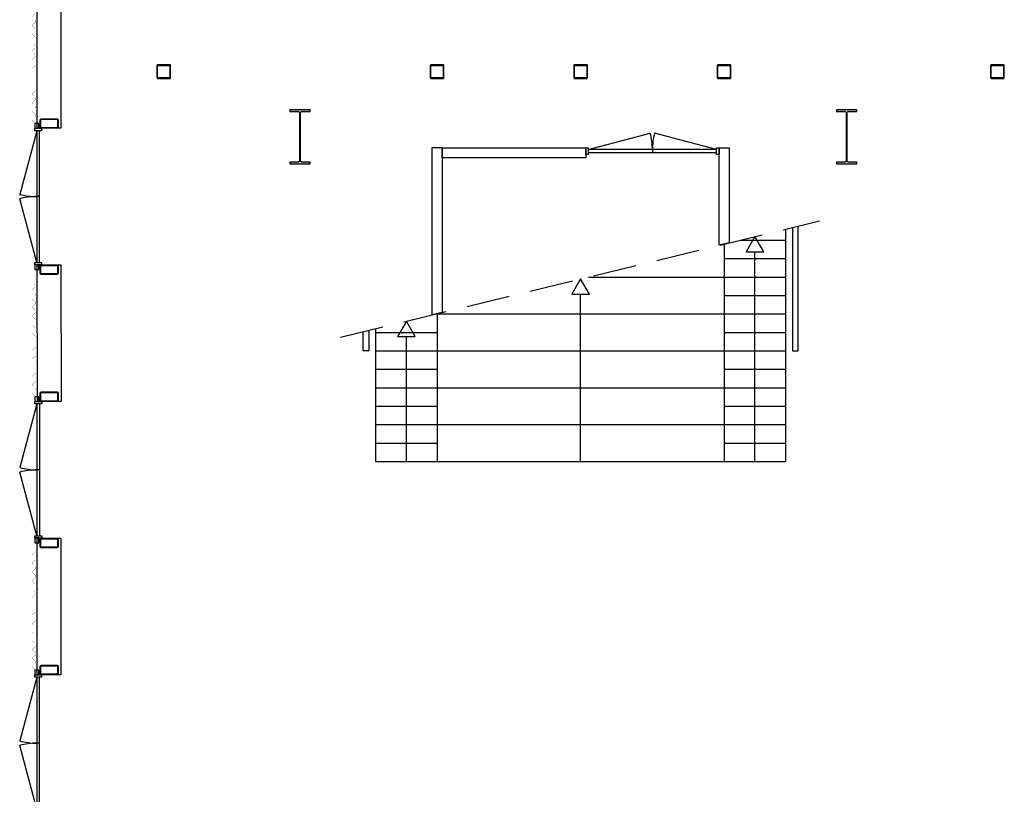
# Model space of a CAD drawing. Header units: millimetres. Extents: x 7256 to 213640, y 21030 to 164335.
# Tile 24 of 70: x 100888 to 115297, y 98954 to 110292. Entities that reach past the tile are written whole.
import ezdxf

# ---------------------------------------------------------------- set-up
doc = ezdxf.new("R2010")
doc.units = ezdxf.units.MM
doc.header["$LTSCALE"] = 100
doc.linetypes.add('HIDDEN', pattern=[9.525, 6.35, -3.175])
for name, color, linetype in [('AA28----_KONSTRUKTIE', 252, 'Continuous'), ('AL21----_BUITENWAND', 3, 'Continuous'), ('AL22----_BINNENWAND', 2, 'Continuous'), ('AL24----_TRAPPEN', 8, 'Continuous'), ('AL28----_KONSTRUKTIE_STAAL', 1, 'Continuous'), ('AL31----_BUITENKOZIJNEN', 1, 'Continuous'), ('AL32----_BINNENKOZIJNEN', 1, 'Continuous')]:
    doc.layers.add(name, color=color, linetype=linetype)

# ---------------------------------------------------------------- blocks, each defined once
blk = doc.blocks.new('*U146')
at = {"layer": 'AL32----_BINNENKOZIJNEN'}
for points in [[(-1915, 21), (-1007, 264)], [(-35, 21), (-943, 264)], [(-975, 21), (-975, -21)]]:
    blk.add_lwpolyline(points, dxfattribs=at)
for points in [[(-1950, 50), (-1915, 50), (-1915, -50), (-1950, -50)], [(-1915, 21), (-1915, -21), (-35, -21), (-35, 21)], [(-35, 50), (0, 50), (0, -50), (-35, -50)]]:
    blk.add_lwpolyline(points, close=True, dxfattribs=at)
for centre, start, end in [((-1915, 21), 359.9992, 15), ((-35, 21), 165, 180.0008)]:
    blk.add_arc(centre, 940, start, end, dxfattribs=at)
blk = doc.blocks.new('*U186')
at = {"layer": 'AL31----_BUITENKOZIJNEN'}
for points in [[(-2000, 50), (-1965, 50), (-1965, -50), (-2000, -50)], [(-1965, 21), (-1965, -21), (-35, -21), (-35, 21)], [(-35, 50), (0, 50), (0, -50), (-35, -50)]]:
    blk.add_lwpolyline(points, close=True, dxfattribs=at)
for points in [[(-1000, 21), (-1000, -21)], [(-1965, -21), (-1033, -270)], [(-35, -21), (-967, -270)]]:
    blk.add_lwpolyline(points, dxfattribs=at)
for centre, start, end in [((-1965, -21), 345, 0.0007), ((-35, -21), 179.9993, 195)]:
    blk.add_arc(centre, 965, start, end, dxfattribs=at)

msp = doc.modelspace()

# ---------------------------------------------------------------- hatches: boundary and pattern name
at = {"layer": 'AA28----_KONSTRUKTIE'}
h = msp.add_hatch(color=256, dxfattribs=at)
h.dxf.hatch_style = 1
h.paths.add_polyline_path([(102909, 109633, 0.414214), (102897, 109621), (102897, 109445, 0.414214), (102909, 109433), (103085, 109433, 0.414214), (103097, 109445), (103097, 109621, 0.414214), (103085, 109633)])
h.paths.add_polyline_path([(102909, 109623, 0.414214), (102907, 109621), (102907, 109445, 0.414214), (102909, 109443), (103085, 109443, 0.414214), (103087, 109445), (103087, 109621, 0.414214), (103085, 109623)], flags=16)
h = msp.add_hatch(color=256, dxfattribs=at)
h.dxf.hatch_style = 1
h.paths.add_polyline_path([(103097, 109633), (103097, 109433), (102897, 109433), (102897, 109633)])
h.paths.add_polyline_path([(103087, 109443), (102907, 109443), (102907, 109623), (103087, 109623)], flags=16)
h = msp.add_hatch(color=256, dxfattribs=at)
h.dxf.hatch_style = 1
h.paths.add_polyline_path([(106909, 109633, 0.414214), (106897, 109621), (106897, 109445, 0.414214), (106909, 109433), (107085, 109433, 0.414214), (107097, 109445), (107097, 109621, 0.414214), (107085, 109633)])
h.paths.add_polyline_path([(106909, 109623, 0.414214), (106907, 109621), (106907, 109445, 0.414214), (106909, 109443), (107085, 109443, 0.414214), (107087, 109445), (107087, 109621, 0.414214), (107085, 109623)], flags=16)
h = msp.add_hatch(color=256, dxfattribs=at)
h.dxf.hatch_style = 1
h.paths.add_polyline_path([(107097, 109633), (107097, 109433), (106897, 109433), (106897, 109633)])
h.paths.add_polyline_path([(107087, 109443), (106907, 109443), (106907, 109623), (107087, 109623)], flags=16)
h = msp.add_hatch(color=256, dxfattribs=at)
h.dxf.hatch_style = 1
h.paths.add_polyline_path([(109009, 109633, 0.414214), (108997, 109621), (108997, 109445, 0.414214), (109009, 109433), (109185, 109433, 0.414214), (109197, 109445), (109197, 109621, 0.414214), (109185, 109633)])
h.paths.add_polyline_path([(109009, 109623, 0.414214), (109007, 109621), (109007, 109445, 0.414214), (109009, 109443), (109185, 109443, 0.414214), (109187, 109445), (109187, 109621, 0.414214), (109185, 109623)], flags=16)
h = msp.add_hatch(color=256, dxfattribs=at)
h.dxf.hatch_style = 1
h.paths.add_polyline_path([(109197, 109633), (109197, 109433), (108997, 109433), (108997, 109633)])
h.paths.add_polyline_path([(109187, 109443), (109007, 109443), (109007, 109623), (109187, 109623)], flags=16)
h = msp.add_hatch(color=256, dxfattribs=at)
h.dxf.hatch_style = 1
h.paths.add_polyline_path([(111109, 109633, 0.414214), (111097, 109621), (111097, 109445, 0.414214), (111109, 109433), (111285, 109433, 0.414214), (111297, 109445), (111297, 109621, 0.414214), (111285, 109633)])
h.paths.add_polyline_path([(111109, 109623, 0.414214), (111107, 109621), (111107, 109445, 0.414214), (111109, 109443), (111285, 109443, 0.414214), (111287, 109445), (111287, 109621, 0.414214), (111285, 109623)], flags=16)
h = msp.add_hatch(color=256, dxfattribs=at)
h.dxf.hatch_style = 1
h.paths.add_polyline_path([(111297, 109633), (111297, 109433), (111097, 109433), (111097, 109633)])
h.paths.add_polyline_path([(111287, 109443), (111107, 109443), (111107, 109623), (111287, 109623)], flags=16)
h = msp.add_hatch(color=256, dxfattribs=at)
h.dxf.hatch_style = 1
h.paths.add_polyline_path([(115109, 109633, 0.414214), (115097, 109621), (115097, 109445, 0.414214), (115109, 109433), (115285, 109433, 0.414214), (115297, 109445), (115297, 109621, 0.414214), (115285, 109633)])
h.paths.add_polyline_path([(115109, 109623, 0.414214), (115107, 109621), (115107, 109445, 0.414214), (115109, 109443), (115285, 109443, 0.414214), (115287, 109445), (115287, 109621, 0.414214), (115285, 109623)], flags=16)
h = msp.add_hatch(color=256, dxfattribs=at)
h.dxf.hatch_style = 1
h.paths.add_polyline_path([(115297, 109633), (115297, 109433), (115097, 109433), (115097, 109633)])
h.paths.add_polyline_path([(115287, 109443), (115107, 109443), (115107, 109623), (115287, 109623)], flags=16)
h = msp.add_hatch(color=256, dxfattribs=at)
h.dxf.hatch_style = 1
h.paths.add_polyline_path([(104984, 108232), (104984, 108927, 0.401806), (104961, 108948), (104840, 108948), (104840, 108973), (105140, 108973), (105140, 108948), (105021, 108948, 0.414214), (104997, 108924), (104997, 108232, 0.414214), (105021, 108208), (105140, 108208), (105140, 108183), (104840, 108183), (104840, 108208), (104962, 108208, 0.426731)])
h = msp.add_hatch(color=256, dxfattribs=at)
h.dxf.hatch_style = 1
h.paths.add_polyline_path([(104984, 108232), (104984, 108927, 0.401806), (104961, 108948), (104840, 108948), (104840, 108973), (105140, 108973), (105140, 108948), (105021, 108948, 0.414214), (104997, 108924), (104997, 108232, 0.414214), (105021, 108208), (105140, 108208), (105140, 108183), (104840, 108183), (104840, 108208), (104962, 108208, 0.426731)])
h = msp.add_hatch(color=256, dxfattribs=at)
h.dxf.hatch_style = 1
h.paths.add_polyline_path([(112984, 108232), (112984, 108927, 0.401806), (112961, 108948), (112840, 108948), (112840, 108973), (113140, 108973), (113140, 108948), (113021, 108948, 0.414214), (112997, 108924), (112997, 108232, 0.414214), (113021, 108208), (113140, 108208), (113140, 108183), (112840, 108183), (112840, 108208), (112962, 108208, 0.426731)])
h = msp.add_hatch(color=256, dxfattribs=at)
h.dxf.hatch_style = 1
h.paths.add_polyline_path([(112984, 108232), (112984, 108927, 0.401806), (112961, 108948), (112840, 108948), (112840, 108973), (113140, 108973), (113140, 108948), (113021, 108948, 0.414214), (112997, 108924), (112997, 108232, 0.414214), (113021, 108208), (113140, 108208), (113140, 108183), (112840, 108183), (112840, 108208), (112962, 108208, 0.426731)])
h = msp.add_hatch(color=256, dxfattribs=at)
h.dxf.hatch_style = 1
edge = h.paths.add_edge_path(flags=16)
edge.add_arc((101205, 108718), 7, 180, 270, ccw=False)
edge.add_line((101198, 108718), (101198, 108828))
edge.add_arc((101206, 108828), 7.18, 90.9871, 179.0129, ccw=False)
edge.add_line((101205, 108835), (101435, 108835))
edge.add_arc((101435, 108828), 7.18, 0.9855, 89.0146, ccw=False)
edge.add_line((101442, 108828), (101442, 108718))
edge.add_arc((101435, 108718), 7.18, 270.9856, 359.0144, ccw=False)
edge.add_line((101435, 108711), (101205, 108711))
edge = h.paths.add_edge_path()
edge.add_arc((101205, 108718), 15, 180, 270, ccw=False)
edge.add_line((101190, 108718), (101190, 108828))
edge.add_arc((101206, 108828), 15.2, 90.6789, 179.3211, ccw=False)
edge.add_line((101205, 108843), (101435, 108843))
edge.add_arc((101435, 108828), 15.2, 0.6778, 89.3223, ccw=False)
edge.add_line((101450, 108828), (101450, 108718))
edge.add_arc((101435, 108718), 15.2, 270.6778, 359.3222, ccw=False)
edge.add_line((101435, 108703), (101205, 108703))
h = msp.add_hatch(color=256, dxfattribs=at)
h.dxf.hatch_style = 1
edge = h.paths.add_edge_path(flags=16)
edge.add_arc((101205, 108718), 7, 180, 270, ccw=False)
edge.add_line((101198, 108718), (101198, 108828))
edge.add_arc((101206, 108828), 7.18, 90.9871, 179.0129, ccw=False)
edge.add_line((101205, 108835), (101435, 108835))
edge.add_arc((101435, 108828), 7.18, 0.9855, 89.0146, ccw=False)
edge.add_line((101442, 108828), (101442, 108718))
edge.add_arc((101435, 108718), 7.18, 270.9856, 359.0144, ccw=False)
edge.add_line((101435, 108711), (101205, 108711))
edge = h.paths.add_edge_path()
edge.add_arc((101205, 108718), 15, 180, 270, ccw=False)
edge.add_line((101190, 108718), (101190, 108828))
edge.add_arc((101206, 108828), 15.2, 90.6789, 179.3211, ccw=False)
edge.add_line((101205, 108843), (101435, 108843))
edge.add_arc((101435, 108828), 15.2, 0.6778, 89.3223, ccw=False)
edge.add_line((101450, 108828), (101450, 108718))
edge.add_arc((101435, 108718), 15.2, 270.6778, 359.3222, ccw=False)
edge.add_line((101435, 108703), (101205, 108703))
h = msp.add_hatch(color=256, dxfattribs=at)
h.dxf.hatch_style = 1
edge = h.paths.add_edge_path(flags=16)
edge.add_arc((101205, 106578), 7, 180, 270, ccw=False)
edge.add_line((101198, 106578), (101198, 106688))
edge.add_arc((101206, 106688), 7.18, 90.9871, 179.0129, ccw=False)
edge.add_line((101205, 106695), (101435, 106695))
edge.add_arc((101435, 106688), 7.18, 0.9855, 89.0146, ccw=False)
edge.add_line((101442, 106688), (101442, 106578))
edge.add_arc((101435, 106578), 7.18, 270.9856, 359.0144, ccw=False)
edge.add_line((101435, 106571), (101205, 106571))
edge = h.paths.add_edge_path()
edge.add_arc((101205, 106578), 15, 180, 270, ccw=False)
edge.add_line((101190, 106578), (101190, 106688))
edge.add_arc((101206, 106688), 15.2, 90.6789, 179.3211, ccw=False)
edge.add_line((101205, 106703), (101435, 106703))
edge.add_arc((101435, 106688), 15.2, 0.6778, 89.3223, ccw=False)
edge.add_line((101450, 106688), (101450, 106578))
edge.add_arc((101435, 106578), 15.2, 270.6778, 359.3222, ccw=False)
edge.add_line((101435, 106563), (101205, 106563))
h = msp.add_hatch(color=256, dxfattribs=at)
h.dxf.hatch_style = 1
edge = h.paths.add_edge_path(flags=16)
edge.add_arc((101205, 106578), 7, 180, 270, ccw=False)
edge.add_line((101198, 106578), (101198, 106688))
edge.add_arc((101206, 106688), 7.18, 90.9871, 179.0129, ccw=False)
edge.add_line((101205, 106695), (101435, 106695))
edge.add_arc((101435, 106688), 7.18, 0.9855, 89.0146, ccw=False)
edge.add_line((101442, 106688), (101442, 106578))
edge.add_arc((101435, 106578), 7.18, 270.9856, 359.0144, ccw=False)
edge.add_line((101435, 106571), (101205, 106571))
edge = h.paths.add_edge_path()
edge.add_arc((101205, 106578), 15, 180, 270, ccw=False)
edge.add_line((101190, 106578), (101190, 106688))
edge.add_arc((101206, 106688), 15.2, 90.6789, 179.3211, ccw=False)
edge.add_line((101205, 106703), (101435, 106703))
edge.add_arc((101435, 106688), 15.2, 0.6778, 89.3223, ccw=False)
edge.add_line((101450, 106688), (101450, 106578))
edge.add_arc((101435, 106578), 15.2, 270.6778, 359.3222, ccw=False)
edge.add_line((101435, 106563), (101205, 106563))
h = msp.add_hatch(color=256, dxfattribs=at)
h.dxf.hatch_style = 1
edge = h.paths.add_edge_path(flags=16)
edge.add_arc((101205, 104718), 7, 180, 270, ccw=False)
edge.add_line((101198, 104718), (101198, 104828))
edge.add_arc((101206, 104828), 7.18, 90.9871, 179.0129, ccw=False)
edge.add_line((101205, 104835), (101435, 104835))
edge.add_arc((101435, 104828), 7.18, 0.9855, 89.0146, ccw=False)
edge.add_line((101442, 104828), (101442, 104718))
edge.add_arc((101435, 104718), 7.18, 270.9856, 359.0144, ccw=False)
edge.add_line((101435, 104711), (101205, 104711))
edge = h.paths.add_edge_path()
edge.add_arc((101205, 104718), 15, 180, 270, ccw=False)
edge.add_line((101190, 104718), (101190, 104828))
edge.add_arc((101206, 104828), 15.2, 90.6789, 179.3211, ccw=False)
edge.add_line((101205, 104843), (101435, 104843))
edge.add_arc((101435, 104828), 15.2, 0.6778, 89.3223, ccw=False)
edge.add_line((101450, 104828), (101450, 104718))
edge.add_arc((101435, 104718), 15.2, 270.6778, 359.3222, ccw=False)
edge.add_line((101435, 104703), (101205, 104703))
h = msp.add_hatch(color=256, dxfattribs=at)
h.dxf.hatch_style = 1
edge = h.paths.add_edge_path(flags=16)
edge.add_arc((101205, 104718), 7, 180, 270, ccw=False)
edge.add_line((101198, 104718), (101198, 104828))
edge.add_arc((101206, 104828), 7.18, 90.9871, 179.0129, ccw=False)
edge.add_line((101205, 104835), (101435, 104835))
edge.add_arc((101435, 104828), 7.18, 0.9855, 89.0146, ccw=False)
edge.add_line((101442, 104828), (101442, 104718))
edge.add_arc((101435, 104718), 7.18, 270.9856, 359.0144, ccw=False)
edge.add_line((101435, 104711), (101205, 104711))
edge = h.paths.add_edge_path()
edge.add_arc((101205, 104718), 15, 180, 270, ccw=False)
edge.add_line((101190, 104718), (101190, 104828))
edge.add_arc((101206, 104828), 15.2, 90.6789, 179.3211, ccw=False)
edge.add_line((101205, 104843), (101435, 104843))
edge.add_arc((101435, 104828), 15.2, 0.6778, 89.3223, ccw=False)
edge.add_line((101450, 104828), (101450, 104718))
edge.add_arc((101435, 104718), 15.2, 270.6778, 359.3222, ccw=False)
edge.add_line((101435, 104703), (101205, 104703))
h = msp.add_hatch(color=256, dxfattribs=at)
h.dxf.hatch_style = 1
edge = h.paths.add_edge_path(flags=16)
edge.add_arc((101205, 102578), 7, 180, 270, ccw=False)
edge.add_line((101198, 102578), (101198, 102688))
edge.add_arc((101206, 102688), 7.18, 90.9871, 179.0129, ccw=False)
edge.add_line((101205, 102695), (101435, 102695))
edge.add_arc((101435, 102688), 7.18, 0.9855, 89.0146, ccw=False)
edge.add_line((101442, 102688), (101442, 102578))
edge.add_arc((101435, 102578), 7.18, 270.9856, 359.0144, ccw=False)
edge.add_line((101435, 102571), (101205, 102571))
edge = h.paths.add_edge_path()
edge.add_arc((101205, 102578), 15, 180, 270, ccw=False)
edge.add_line((101190, 102578), (101190, 102688))
edge.add_arc((101206, 102688), 15.2, 90.6789, 179.3211, ccw=False)
edge.add_line((101205, 102703), (101435, 102703))
edge.add_arc((101435, 102688), 15.2, 0.6778, 89.3223, ccw=False)
edge.add_line((101450, 102688), (101450, 102578))
edge.add_arc((101435, 102578), 15.2, 270.6778, 359.3222, ccw=False)
edge.add_line((101435, 102563), (101205, 102563))
h = msp.add_hatch(color=256, dxfattribs=at)
h.dxf.hatch_style = 1
edge = h.paths.add_edge_path(flags=16)
edge.add_arc((101205, 102578), 7, 180, 270, ccw=False)
edge.add_line((101198, 102578), (101198, 102688))
edge.add_arc((101206, 102688), 7.18, 90.9871, 179.0129, ccw=False)
edge.add_line((101205, 102695), (101435, 102695))
edge.add_arc((101435, 102688), 7.18, 0.9855, 89.0146, ccw=False)
edge.add_line((101442, 102688), (101442, 102578))
edge.add_arc((101435, 102578), 7.18, 270.9856, 359.0144, ccw=False)
edge.add_line((101435, 102571), (101205, 102571))
edge = h.paths.add_edge_path()
edge.add_arc((101205, 102578), 15, 180, 270, ccw=False)
edge.add_line((101190, 102578), (101190, 102688))
edge.add_arc((101206, 102688), 15.2, 90.6789, 179.3211, ccw=False)
edge.add_line((101205, 102703), (101435, 102703))
edge.add_arc((101435, 102688), 15.2, 0.6778, 89.3223, ccw=False)
edge.add_line((101450, 102688), (101450, 102578))
edge.add_arc((101435, 102578), 15.2, 270.6778, 359.3222, ccw=False)
edge.add_line((101435, 102563), (101205, 102563))
h = msp.add_hatch(color=256, dxfattribs=at)
h.dxf.hatch_style = 1
edge = h.paths.add_edge_path(flags=16)
edge.add_arc((101205, 100718), 7, 180, 270, ccw=False)
edge.add_line((101198, 100718), (101198, 100828))
edge.add_arc((101206, 100828), 7.18, 90.9871, 179.0129, ccw=False)
edge.add_line((101205, 100835), (101435, 100835))
edge.add_arc((101435, 100828), 7.18, 0.9855, 89.0146, ccw=False)
edge.add_line((101442, 100828), (101442, 100718))
edge.add_arc((101435, 100718), 7.18, 270.9856, 359.0144, ccw=False)
edge.add_line((101435, 100711), (101205, 100711))
edge = h.paths.add_edge_path()
edge.add_arc((101205, 100718), 15, 180, 270, ccw=False)
edge.add_line((101190, 100718), (101190, 100828))
edge.add_arc((101206, 100828), 15.2, 90.6789, 179.3211, ccw=False)
edge.add_line((101205, 100843), (101435, 100843))
edge.add_arc((101435, 100828), 15.2, 0.6778, 89.3223, ccw=False)
edge.add_line((101450, 100828), (101450, 100718))
edge.add_arc((101435, 100718), 15.2, 270.6778, 359.3222, ccw=False)
edge.add_line((101435, 100703), (101205, 100703))
h = msp.add_hatch(color=256, dxfattribs=at)
h.dxf.hatch_style = 1
edge = h.paths.add_edge_path(flags=16)
edge.add_arc((101205, 100718), 7, 180, 270, ccw=False)
edge.add_line((101198, 100718), (101198, 100828))
edge.add_arc((101206, 100828), 7.18, 90.9871, 179.0129, ccw=False)
edge.add_line((101205, 100835), (101435, 100835))
edge.add_arc((101435, 100828), 7.18, 0.9855, 89.0146, ccw=False)
edge.add_line((101442, 100828), (101442, 100718))
edge.add_arc((101435, 100718), 7.18, 270.9856, 359.0144, ccw=False)
edge.add_line((101435, 100711), (101205, 100711))
edge = h.paths.add_edge_path()
edge.add_arc((101205, 100718), 15, 180, 270, ccw=False)
edge.add_line((101190, 100718), (101190, 100828))
edge.add_arc((101206, 100828), 15.2, 90.6789, 179.3211, ccw=False)
edge.add_line((101205, 100843), (101435, 100843))
edge.add_arc((101435, 100828), 15.2, 0.6778, 89.3223, ccw=False)
edge.add_line((101450, 100828), (101450, 100718))
edge.add_arc((101435, 100718), 15.2, 270.6778, 359.3222, ccw=False)
edge.add_line((101435, 100703), (101205, 100703))

# ---------------------------------------------------------------- linework, layer by layer
at = {"layer": 'AL21----_BUITENWAND'}
for points in [[(101145, 110703), (101490, 110703), (101490, 108703), (101145, 108703)], [(101145, 106703), (101490, 106703), (101493, 104703), (101148, 104703)], [(101145, 102703), (101490, 102703), (101490, 100703), (101145, 100703)]]:
    msp.add_lwpolyline(points, close=True, dxfattribs=at)
at = {"layer": 'AL21----_BUITENWAND', "const_width": 2}
for points in [[(101117, 110261), (101117, 110285, 0.19762), (101116, 110286), (101068, 110335, -0.411302), (101068, 110338), (101117, 110386, 0.19762), (101117, 110387), (101117, 110411, 0.19762), (101117, 110412), (101069, 110461, -0.411302), (101069, 110464), (101117, 110512, 0.19762), (101118, 110513), (101118, 110537, 0.19762), (101117, 110538), (101069, 110587, -0.411302), (101069, 110590), (101118, 110638, 0.19762), (101118, 110639), (101118, 110655)], [(101117, 109757), (101117, 109781, 0.19762), (101116, 109782), (101069, 109831, -0.411302), (101069, 109834), (101117, 109882, 0.19762), (101117, 109883), (101117, 109907, 0.19762), (101117, 109908), (101069, 109957, -0.411302), (101069, 109960), (101117, 110008, 0.19762), (101118, 110009), (101118, 110033, 0.19762), (101117, 110034), (101069, 110083, -0.411302), (101069, 110086), (101118, 110134, 0.19762), (101118, 110135), (101118, 110159, 0.19762), (101118, 110160), (101070, 110209, -0.411302), (101070, 110212), (101118, 110260, 0.19762), (101119, 110261), (101119, 110285, 0.19762), (101118, 110286)], [(101121, 109253), (101121, 109276, 0.19762), (101120, 109277), (101072, 109326, -0.411302), (101072, 109329), (101121, 109377, 0.19762), (101121, 109378), (101121, 109402, 0.19762), (101121, 109403), (101073, 109452, -0.411302), (101073, 109455), (101121, 109503, 0.19762), (101122, 109504), (101122, 109528, 0.19762), (101121, 109529), (101073, 109578, -0.411302), (101073, 109581), (101122, 109629, 0.19762), (101122, 109630), (101122, 109654, 0.19762), (101122, 109655), (101074, 109704, -0.411302), (101074, 109707), (101122, 109755, 0.19762), (101123, 109756), (101123, 109780, 0.19762), (101122, 109781)], [(101119, 108749), (101119, 108772, 0.19762), (101118, 108773), (101071, 108822, -0.411302), (101071, 108825), (101119, 108873, 0.19762), (101119, 108874), (101119, 108898, 0.19762), (101119, 108899), (101071, 108948, -0.411302), (101071, 108951), (101119, 108999, 0.19762), (101120, 109000), (101120, 109024, 0.19762), (101119, 109025), (101071, 109074, -0.411302), (101072, 109077), (101120, 109125, 0.19762), (101120, 109126), (101120, 109150, 0.19762), (101120, 109151), (101072, 109200, -0.411302), (101072, 109203), (101120, 109251, 0.19762), (101121, 109252), (101121, 109276, 0.19762), (101120, 109277)], [(101117, 106260), (101117, 106283, 0.19762), (101117, 106284), (101069, 106333, -0.411302), (101069, 106336), (101117, 106384, 0.19762), (101118, 106385), (101118, 106409, 0.19762), (101117, 106410), (101069, 106459, -0.411302), (101069, 106462), (101118, 106510, 0.19762), (101118, 106511), (101118, 106535, 0.19762), (101118, 106536), (101070, 106585, -0.411302), (101070, 106588), (101118, 106636, 0.19762), (101119, 106637), (101119, 106637)], [(101117, 105756), (101118, 105779, 0.19762), (101117, 105780), (101069, 105829, -0.411302), (101069, 105832), (101117, 105880, 0.19762), (101118, 105881), (101118, 105905, 0.19762), (101117, 105906), (101070, 105955, -0.411302), (101070, 105958), (101118, 106006, 0.19762), (101118, 106007), (101118, 106031, 0.19762), (101118, 106032), (101070, 106081, -0.411302), (101070, 106084), (101118, 106132, 0.19762), (101119, 106133), (101119, 106157, 0.19762), (101118, 106158), (101071, 106207, -0.411302), (101071, 106210), (101119, 106258, 0.19762), (101119, 106259), (101119, 106283, 0.19762), (101119, 106284)], [(101121, 105251), (101121, 105274, 0.19762), (101121, 105275), (101073, 105324, -0.411302), (101073, 105327), (101121, 105375, 0.19762), (101122, 105376), (101122, 105400, 0.19762), (101121, 105401), (101074, 105450, -0.411302), (101074, 105453), (101122, 105501, 0.19762), (101122, 105502), (101122, 105526, 0.19762), (101122, 105527), (101074, 105576, -0.411302), (101074, 105579), (101122, 105627, 0.19762), (101123, 105628), (101123, 105652, 0.19762), (101122, 105653), (101074, 105702, -0.411302), (101074, 105705), (101123, 105753, 0.19762), (101123, 105754), (101123, 105778, 0.19762), (101123, 105779)], [(101119, 104747), (101120, 104770, 0.19762), (101119, 104771), (101071, 104820, -0.411302), (101071, 104823), (101119, 104871, 0.19762), (101120, 104872), (101120, 104896, 0.19762), (101119, 104897), (101072, 104946, -0.411302), (101072, 104949), (101120, 104997, 0.19762), (101120, 104998), (101121, 105022, 0.19762), (101120, 105023), (101072, 105072, -0.411302), (101072, 105075), (101120, 105123, 0.19762), (101121, 105124), (101121, 105148, 0.19762), (101120, 105149), (101073, 105198, -0.411302), (101073, 105201), (101121, 105249, 0.19762), (101121, 105250), (101121, 105274, 0.19762), (101121, 105275)], [(101117, 102260), (101117, 102283, 0.19762), (101117, 102284), (101069, 102333, -0.411302), (101069, 102336), (101117, 102384, 0.19762), (101118, 102385), (101118, 102409, 0.19762), (101117, 102410), (101069, 102459, -0.411302), (101069, 102462), (101118, 102510, 0.19762), (101118, 102511), (101118, 102535, 0.19762), (101118, 102536), (101070, 102585, -0.411302), (101070, 102588), (101118, 102636, 0.19762), (101119, 102637), (101119, 102655)], [(101117, 101756), (101118, 101779, 0.19762), (101117, 101780), (101069, 101829, -0.411302), (101069, 101832), (101117, 101880, 0.19762), (101118, 101881), (101118, 101905, 0.19762), (101117, 101906), (101070, 101955, -0.411302), (101070, 101958), (101118, 102006, 0.19762), (101118, 102007), (101118, 102031, 0.19762), (101118, 102032), (101070, 102081, -0.411302), (101070, 102084), (101118, 102132, 0.19762), (101119, 102133), (101119, 102157, 0.19762), (101118, 102158), (101071, 102207, -0.411302), (101071, 102210), (101119, 102258, 0.19762), (101119, 102259), (101119, 102283, 0.19762), (101119, 102284)], [(101121, 101251), (101121, 101274, 0.19762), (101121, 101275), (101073, 101324, -0.411302), (101073, 101327), (101121, 101375, 0.19762), (101122, 101376), (101122, 101400, 0.19762), (101121, 101401), (101074, 101450, -0.411302), (101074, 101453), (101122, 101501, 0.19762), (101122, 101502), (101122, 101526, 0.19762), (101122, 101527), (101074, 101576, -0.411302), (101074, 101579), (101122, 101627, 0.19762), (101123, 101628), (101123, 101652, 0.19762), (101122, 101653), (101074, 101702, -0.411302), (101074, 101705), (101123, 101753, 0.19762), (101123, 101754), (101123, 101778, 0.19762), (101123, 101779)], [(101119, 100747), (101120, 100770, 0.19762), (101119, 100771), (101071, 100820, -0.411302), (101071, 100823), (101119, 100871, 0.19762), (101120, 100872), (101120, 100896, 0.19762), (101119, 100897), (101072, 100946, -0.411302), (101072, 100949), (101120, 100997, 0.19762), (101120, 100998), (101121, 101022, 0.19762), (101120, 101023), (101072, 101072, -0.411302), (101072, 101075), (101120, 101123, 0.19762), (101121, 101124), (101121, 101148, 0.19762), (101120, 101149), (101073, 101198, -0.411302), (101073, 101201), (101121, 101249, 0.19762), (101121, 101250), (101121, 101274, 0.19762), (101121, 101275)]]:
    msp.add_lwpolyline(points, format="xyb", dxfattribs=at)
at = {"layer": 'AL22----_BINNENWAND'}
for points in [[(106922, 108421), (107072, 108421), (107072, 106007), (106922, 105970)], [(109172, 108419), (109172, 108269), (107072, 108269), (107072, 108419)], [(111122, 108419), (111272, 108419), (111272, 107027), (111122, 106990)]]:
    msp.add_lwpolyline(points, close=True, dxfattribs=at)
at = {"layer": 'AL24----_TRAPPEN', "linetype": 'HIDDEN'}
for points in [[(105583, 105645), (112590, 107347)], [(109211, 106526), (111272, 106526)]]:
    msp.add_lwpolyline(points, dxfattribs=at)
at = {"layer": 'AL24----_TRAPPEN'}
for points in [[(112097, 107227), (112097, 103826)], [(112197, 107251), (112197, 105446), (112282, 105446), (112282, 107272)], [(111434, 107066), (112097, 107066)], [(111647, 103826), (111647, 106893), (111777, 106893), (111647, 107118), (111517, 106893), (111647, 106893)], [(111197, 107008), (111197, 103826)], [(111197, 106796), (112097, 106796)], [(109097, 103826), (109097, 106273), (109227, 106273), (109097, 106499), (108967, 106273), (109097, 106273)], [(109210, 106526), (112097, 106526)], [(111197, 106256), (112097, 106256)], [(106986, 105986), (112097, 105986)], [(106997, 105989), (106997, 103826)], [(106097, 105770), (106097, 103826)], [(106547, 103826), (106547, 105654), (106677, 105654), (106547, 105879), (106417, 105654), (106547, 105654)], [(105997, 105746), (105997, 105446), (105912, 105446), (105912, 105725)], [(106097, 105716), (106997, 105716)], [(111197, 105716), (112097, 105716)], [(106097, 105446), (112097, 105446)], [(106097, 105176), (106997, 105176)], [(111197, 105176), (112097, 105176)], [(106097, 104906), (112097, 104906)], [(106097, 104636), (106997, 104636)], [(111197, 104636), (112097, 104636)], [(106097, 104366), (112097, 104366)], [(106097, 104096), (106997, 104096)], [(111197, 104096), (112097, 104096)], [(106097, 103826), (112097, 103826)]]:
    msp.add_lwpolyline(points, dxfattribs=at)
at = {"layer": 'AL28----_KONSTRUKTIE_STAAL'}
for points in [[(103085, 109633), (102909, 109633, 0.414214), (102897, 109621), (102897, 109445, 0.414214), (102909, 109433), (103085, 109433, 0.414214), (103097, 109445), (103097, 109621, 0.414214)], [(103085, 109623, -0.414214), (103087, 109621), (103087, 109445, -0.414214), (103085, 109443), (102909, 109443, -0.414214), (102907, 109445), (102907, 109621, -0.414214), (102909, 109623)], [(107085, 109633), (106909, 109633, 0.414214), (106897, 109621), (106897, 109445, 0.414214), (106909, 109433), (107085, 109433, 0.414214), (107097, 109445), (107097, 109621, 0.414214)], [(107085, 109623, -0.414214), (107087, 109621), (107087, 109445, -0.414214), (107085, 109443), (106909, 109443, -0.414214), (106907, 109445), (106907, 109621, -0.414214), (106909, 109623)], [(109185, 109633), (109009, 109633, 0.414214), (108997, 109621), (108997, 109445, 0.414214), (109009, 109433), (109185, 109433, 0.414214), (109197, 109445), (109197, 109621, 0.414214)], [(109185, 109623, -0.414214), (109187, 109621), (109187, 109445, -0.414214), (109185, 109443), (109009, 109443, -0.414214), (109007, 109445), (109007, 109621, -0.414214), (109009, 109623)], [(111285, 109633), (111109, 109633, 0.414214), (111097, 109621), (111097, 109445, 0.414214), (111109, 109433), (111285, 109433, 0.414214), (111297, 109445), (111297, 109621, 0.414214)], [(111285, 109623, -0.414214), (111287, 109621), (111287, 109445, -0.414214), (111285, 109443), (111109, 109443, -0.414214), (111107, 109445), (111107, 109621, -0.414214), (111109, 109623)], [(115285, 109633), (115109, 109633, 0.414214), (115097, 109621), (115097, 109445, 0.414214), (115109, 109433), (115285, 109433, 0.414214), (115297, 109445), (115297, 109621, 0.414214)], [(115285, 109623, -0.414214), (115287, 109621), (115287, 109445, -0.414214), (115285, 109443), (115109, 109443, -0.414214), (115107, 109445), (115107, 109621, -0.414214), (115109, 109623)], [(105140, 108183), (105140, 108208), (105021, 108208, -0.414214), (104997, 108232), (104997, 108924, -0.414214), (105021, 108948), (105140, 108948), (105140, 108973), (104840, 108973), (104840, 108948), (104961, 108948, -0.444607), (104984, 108924), (104984, 108232, -0.444607), (104961, 108208), (104840, 108208), (104840, 108183)], [(113140, 108183), (113140, 108208), (113021, 108208, -0.414214), (112997, 108232), (112997, 108924, -0.414214), (113021, 108948), (113140, 108948), (113140, 108973), (112840, 108973), (112840, 108948), (112961, 108948, -0.444607), (112984, 108924), (112984, 108232, -0.444607), (112961, 108208), (112840, 108208), (112840, 108183)], [(101205, 108703, -0.414214), (101190, 108718), (101190, 108828, -0.40729), (101205, 108843), (101435, 108843, -0.407301), (101450, 108828), (101450, 108718, -0.4073), (101435, 108703)], [(101205, 108711, -0.414214), (101198, 108718), (101198, 108828, -0.404157), (101205, 108835), (101435, 108835, -0.404174), (101442, 108828), (101442, 108718, -0.404173), (101435, 108711)], [(101205, 106563, -0.414214), (101190, 106578), (101190, 106688, -0.40729), (101205, 106703), (101435, 106703, -0.407301), (101450, 106688), (101450, 106578, -0.4073), (101435, 106563)], [(101205, 106571, -0.414214), (101198, 106578), (101198, 106688, -0.404157), (101205, 106695), (101435, 106695, -0.404174), (101442, 106688), (101442, 106578, -0.404173), (101435, 106571)], [(101205, 104703, -0.414214), (101190, 104718), (101190, 104828, -0.40729), (101205, 104843), (101435, 104843, -0.407301), (101450, 104828), (101450, 104718, -0.4073), (101435, 104703)], [(101205, 104711, -0.414214), (101198, 104718), (101198, 104828, -0.404157), (101205, 104835), (101435, 104835, -0.404174), (101442, 104828), (101442, 104718, -0.404173), (101435, 104711)], [(101205, 102563, -0.414214), (101190, 102578), (101190, 102688, -0.40729), (101205, 102703), (101435, 102703, -0.407301), (101450, 102688), (101450, 102578, -0.4073), (101435, 102563)], [(101205, 102571, -0.414214), (101198, 102578), (101198, 102688, -0.404157), (101205, 102695), (101435, 102695, -0.404174), (101442, 102688), (101442, 102578, -0.404173), (101435, 102571)], [(101205, 100703, -0.414214), (101190, 100718), (101190, 100828, -0.40729), (101205, 100843), (101435, 100843, -0.407301), (101450, 100828), (101450, 100718, -0.4073), (101435, 100703)], [(101205, 100711, -0.414214), (101198, 100718), (101198, 100828, -0.404157), (101205, 100835), (101435, 100835, -0.404174), (101442, 100828), (101442, 100718, -0.404173), (101435, 100711)]]:
    msp.add_lwpolyline(points, format="xyb", close=True, dxfattribs=at)
at = {"layer": 'AL31----_BUITENKOZIJNEN'}
for points in [[(101170, 108773), (101108, 108773), (101108, 108703), (101170, 108703)], [(101170, 106703), (101108, 106703), (101108, 106637), (101170, 106637)], [(101170, 104773), (101108, 104773), (101108, 104703), (101170, 104703)], [(101170, 102707), (101108, 102707), (101108, 102637), (101170, 102637)], [(101170, 100773), (101108, 100773), (101108, 100703), (101170, 100703)]]:
    msp.add_lwpolyline(points, close=True, dxfattribs=at)

# ---------------------------------------------------------------- block references
at = {"layer": 'AL31----_BUITENKOZIJNEN', "rotation": 270}
for p in [(101158, 106703), (101161, 102703), (101158, 98703)]:
    msp.add_blockref('*U186', p, dxfattribs=at)
at = {"layer": 'AL32----_BINNENKOZIJNEN'}
msp.add_blockref('*U146', (111122, 108369), dxfattribs=at)

doc.saveas('drawing.dxf')
